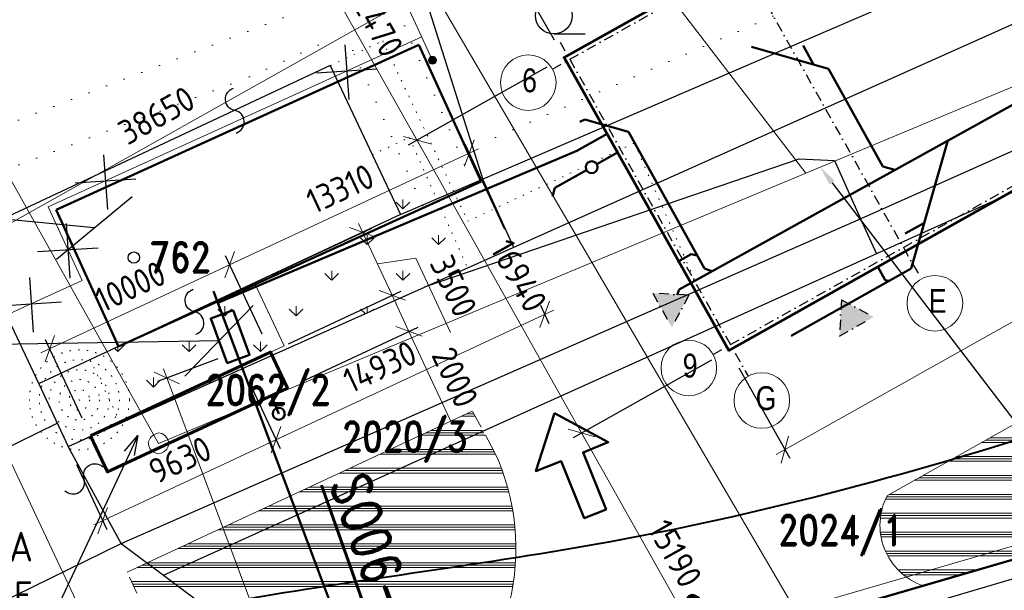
# Model space of a CAD drawing. Header units: millimetres. Extents: x 574189 to 1856771, y -1280639 to 333486.
# Tile 46 of 59: x 861875 to 911462, y 129843 to 158612. Entities that reach past the tile are written whole.
import ezdxf
from ezdxf import colors
from ezdxf.entities.mleader import LeaderData, LeaderLine
from ezdxf.lldxf.tags import DXFTag
from ezdxf.math import Vec2, Vec3

# ---------------------------------------------------------------- set-up
doc = ezdxf.new("R2010")
doc.units = ezdxf.units.MM
for name, pattern in [('DASHDOT', [0.5, 0.25, -0.125, 0, -0.125]), ('DASHED', [4.5, 3, -1.5]), ('DOT', [1.75, 0.25, -1.5]), ('DOT2', [0.875, 0.125, -0.75]), ('Tečkovaná', [4.7625, 0, -4.7625])]:
    doc.linetypes.add(name, pattern=pattern)
for name, color, linetype, lineweight in [('hranice', 3, 'Continuous', 20), ('hranice stavajici', 3, 'DOT2', 15), ('IN_C_OSA', 6, 'DASHDOT', 18), ('IN_C_TENKA', 7, 'Continuous', 18), ('IN_KOTY', 4, 'Continuous', 13), ('IN_NS_TLUSTA', 1, 'Continuous', 60), ('IN_SRAFY', 13, 'Continuous', 9), ('KJ- PLAŠKOVÁ KANALIZACE-NOVÁ', 34, 'KANALIZACE_SPLASKOVA_PODZ', 50), ('KJ-DEŠŤOVÁ-KANALIZACE', 32, 'KANALIZACE_DESTOVA_PODZ', 40), ('KJ-VODOVODNÍ PŘÍPOJKA', 172, 'VODA_PITNA_PODZ', 50), ('OstElektroNNnadz', 232, '_EL_VEDENI_NN_NADZ', 13), ('OstKanDest', 32, '626B', 13), ('OstKanSplask', 34, 'KANALIZACE_SPLASKOVA_PODZ', 13), ('OstPlynNtl', 30, '633B', 13), ('OstVodPitna', 150, '616B', 13), ('Vrstva 34', 7, 'Continuous', 0)]:
    doc.layers.add(name, color=color, linetype=linetype, lineweight=lineweight)
for name, color, linetype in [('IN_BP_BOURACI PRACE', 40, 'Continuous'), ('IN_MODUL_SYSTEM', 7, 'DASHDOT'), ('IN_TEXT', 7, 'Continuous'), ('KATASTR', 251, 'Continuous'), ('popisy', 4, 'Continuous')]:
    doc.layers.add(name, color=color, linetype=linetype)
doc.styles.add('ARIEL-CE', font='arial.ttf', dxfattribs={"width": 0.8})
doc.styles.add('iso', font='isocp.shx')
doc.styles.add('Koty', font='romand.shx', dxfattribs={"width": 0.8})
doc.styles.add('ROMAND', font='romand.shx', dxfattribs={"width": 0.85})
doc.styles.get("Standard").update_dxf_attribs({"font": 'iso.shx'})
doc.linetypes.add('616B', pattern='A,5,-2,5,-5.5,[145,stn.shx,S=0.1,R=0,X=0,Y=0],-5.5,5,-2', length=30)
doc.linetypes.add('626B', pattern='A,5,-2,5,-5.5,[150,stn.shx,S=0.1,R=0,X=0,Y=0],-5.5,5,-2', length=30)
doc.linetypes.add('633B', pattern='A,5,-2,5,-5.5,[155,stn.shx,S=0.1,R=0,X=0,Y=0],-5.5,5,-2', length=30)
doc.linetypes.add('_EL_VEDENI_NN_NADZ', pattern='A,10,-15,[109,cadkon.shx,S=5,R=0,X=0,Y=0],-50,10,-10', length=95)
doc.linetypes.add('KANALIZACE_DESTOVA_PODZ', pattern='A,35,-15,[102,cadkon.shx,S=5,R=0,X=0,Y=5],-5,[106,cadkon.shx,S=5,R=0,X=10,Y=0],30,-15', length=100)
doc.linetypes.add('KANALIZACE_SPLASKOVA_PODZ', pattern='A,35,-15,[102,cadkon.shx,S=5,R=0,X=0,Y=5],-5,[102,cadkon.shx,S=5,R=0,X=20,Y=5],30,-15', length=100)
doc.linetypes.add('OCH_PASMO_PRUM_ZAVODU', pattern='A,17.5,[134,cadkon.shx,S=5,R=0,X=0,Y=-5],17.5,-10,0,-10', length=55)
tags = doc.linetypes.add('PLYN', pattern='A,12.7,-5.08,["GAS",Standard,S=2.54,R=0,X=-2.54,Y=-1.27],-6.35', length=24.13).pattern_tags.tags
tags[6] = DXFTag(74, 10)
doc.linetypes.add('VODA_PITNA_PODZ', pattern='A,35,-15,[117,cadkon.shx,S=1.25,R=0,X=0,Y=0],-50', length=100)
doc.linetypes.add('VODOVOD_NADZ', pattern='A,10,-15,[119,cadkon.shx,S=1.25,R=0,X=0,Y=0],-50,10,-10', length=95)
doc.dimstyles.new('IP 1_100', dxfattribs={"dimscale": 100, "dimtxt": 2.5, "dimasz": 2, "dimexe": 1, "dimexo": 1, "dimgap": 1, "dimtad": 1, "dimdec": 0, "dimzin": 0, "dimdsep": 46, "dimtxsty": 'ROMAND', "dimblk": 'ARCHTICK', "dimcen": 0.09, "dimdle": 1, "dimclrd": 256, "dimclre": 256, "dimclrt": 7, "dimadec": 0, "dimazin": 0, "dimtfac": 1, "dimtdec": 0, "dimtix": 1, "dimtmove": 2, "dimatfit": 3, "dimldrblk": 'OBLIQUE', "dimfxl": 20, "dimfxlon": 1, "dimtolj": 1, "dimtzin": 0, "dimarcsym": 0})
doc.dimstyles.new('iso 500', dxfattribs={"dimtxt": 1250, "dimasz": 1000, "dimexe": 500, "dimexo": 1000, "dimgap": 500, "dimtad": 1, "dimdec": 0, "dimrnd": 10, "dimzin": 0, "dimtxsty": 'iso', "dimblk": 'OBLIQUE', "dimcen": 2.5, "dimdle": 500, "dimclrd": 256, "dimclre": 256, "dimclrt": 256, "dimadec": 0, "dimazin": 0, "dimtfac": 1, "dimtdec": 0, "dimtmove": 0, "dimatfit": 3, "dimfxl": 1, "dimlwd": -1, "dimarcsym": 0})

# ---------------------------------------------------------------- blocks, each defined once
blk = doc.blocks.new('_ArchTick')
at = {"color": 0, "linetype": 'ByBlock', "lineweight": 13, "const_width": 0.15}
blk.add_lwpolyline([(-0.5, -0.5), (0.5, 0.5)], dxfattribs=at)
blk = doc.blocks.new('Z620_2')
at = {"layer": 'Vrstva 34', "color": 32, "linetype": 'Continuous', "lineweight": 0}
for p, q in [((-0.35, 0.4), (-0.1, 0.5)), ((-0.1, 0.5), (0.1, 0.5)), ((0.1, 0.5), (0.35, 0.4)), ((-0.5, 0.1), (-0.45, 0.25)), ((-0.5, -0.1), (-0.5, 0.1)), ((-0.45, 0.25), (-0.35, 0.4)), ((0.35, 0.4), (0.45, 0.25)), ((0.45, 0.25), (0.5, 0.1)), ((0.5, 0.1), (0.5, -0.1)), ((-0.4, -0.35), (-0.5, -0.1)), ((-0.25, -0.45), (-0.4, -0.35)), ((-0.1, -0.5), (-0.25, -0.45)), ((0.25, -0.45), (0.1, -0.5)), ((0.4, -0.35), (0.25, -0.45)), ((0.5, -0.1), (0.4, -0.35)), ((0.1, -0.5), (-0.1, -0.5))]:
    blk.add_line(p, q, dxfattribs=at)
blk = doc.blocks.new('_Oblique')
at = {"layer": 'popisy', "color": 0, "lineweight": -2}
blk.add_line((-0.5, -0.5), (0.5, 0.5), dxfattribs=at)
blk = doc.blocks.new('*D23')
at = {"layer": 'DEFPOINTS', "color": 0, "transparency": 16777216}
for p in [(908733, 196890), (905084, 194838), (925885, 157845)]:
    blk.add_point(p, dxfattribs=at)
at = {"layer": 'IN_KOTY', "lineweight": -2, "transparency": 16777216}
for p, q in [((905956, 195328), (909169, 197135)), ((926757, 158335), (929969, 160142))]:
    blk.add_line(p, q, dxfattribs=at)
at = {"layer": 'IN_KOTY', "transparency": 16777216}
blk.add_line((929778, 159461), (908488, 197326), dxfattribs=at)
at = {"layer": 'IN_KOTY', "transparency": 16777216, "xscale": 1000, "yscale": 1000, "zscale": 1000}
for p, rotation in [((908733, 196890), 119.3484460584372), ((929533, 159897), 299.3484460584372)]:
    blk.add_blockref('_Oblique', p, dxfattribs=dict(at, rotation=rotation))
at = {"layer": 'IN_KOTY', "transparency": 16777216, "insert": (920114, 178945), "char_height": 1250, "attachment_point": 5, "rotation": 299.3484, "style": 'iso'}
blk.add_mtext('42440', dxfattribs=at)
blk = doc.blocks.new('*D26')
at = {"layer": 'DEFPOINTS', "color": 0, "transparency": 16777216}
for p in [(925885, 157845), (897595, 141938), (900409, 136935)]:
    blk.add_point(p, dxfattribs=at)
at = {"layer": 'IN_KOTY', "lineweight": -2, "transparency": 16777216}
for p, q in [((926375, 156974), (928943, 152406)), ((898086, 141067), (900654, 136499))]:
    blk.add_line(p, q, dxfattribs=at)
at = {"layer": 'IN_KOTY', "transparency": 16777216}
blk.add_line((929134, 153087), (899973, 136690), dxfattribs=at)
at = {"layer": 'IN_KOTY', "transparency": 16777216, "xscale": 1000, "yscale": 1000, "zscale": 1000}
for p, rotation in [((928698, 152842), 29.34844605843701), ((900409, 136935), 209.348446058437)]:
    blk.add_blockref('_Oblique', p, dxfattribs=dict(at, rotation=rotation))
at = {"layer": 'IN_KOTY', "transparency": 16777216, "insert": (914002, 145869), "char_height": 1250, "attachment_point": 5, "rotation": 29.3484, "style": 'iso'}
blk.add_mtext('32450', dxfattribs=at)
blk = doc.blocks.new('*D27')
at = {"layer": 'DEFPOINTS', "color": 0, "transparency": 16777216}
for p in [(889293, 156704), (897595, 141938), (890183, 137771)]:
    blk.add_point(p, dxfattribs=at)
at = {"layer": 'IN_KOTY', "lineweight": -2, "transparency": 16777216}
for p, q in [((888421, 156214), (881445, 152292)), ((896724, 141448), (889748, 137526))]:
    blk.add_line(p, q, dxfattribs=at)
at = {"layer": 'IN_KOTY', "transparency": 16777216}
blk.add_line((881636, 152972), (890428, 137335), dxfattribs=at)
at = {"layer": 'IN_KOTY', "transparency": 16777216, "xscale": 1000, "yscale": 1000, "zscale": 1000}
for p, rotation in [((881881, 152537), 119.348446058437), ((890183, 137771), 299.348446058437)]:
    blk.add_blockref('_Oblique', p, dxfattribs=dict(at, rotation=rotation))
at = {"layer": 'IN_KOTY', "transparency": 16777216, "insert": (887013, 145705), "char_height": 1250, "attachment_point": 5, "rotation": 299.3484, "style": 'iso'}
blk.add_mtext('16940', dxfattribs=at)
blk = doc.blocks.new('*D28')
at = {"layer": 'DEFPOINTS', "color": 0, "transparency": 16777216}
for p in [(897595, 141938), (903922, 128064), (897631, 124526)]:
    blk.add_point(p, dxfattribs=at)
at = {"layer": 'IN_KOTY', "lineweight": -2, "transparency": 16777216}
for p, q in [((896724, 141448), (889748, 137526)), ((903051, 127574), (897195, 124281))]:
    blk.add_line(p, q, dxfattribs=at)
at = {"layer": 'IN_KOTY', "transparency": 16777216}
blk.add_line((889938, 138207), (897876, 124091), dxfattribs=at)
at = {"layer": 'IN_KOTY', "transparency": 16777216, "xscale": 1000, "yscale": 1000, "zscale": 1000}
for p, rotation in [((890183, 137771), 119.348446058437), ((897631, 124526), 299.348446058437)]:
    blk.add_blockref('_Oblique', p, dxfattribs=dict(at, rotation=rotation))
at = {"layer": 'IN_KOTY', "transparency": 16777216, "insert": (894888, 131700), "char_height": 1250, "attachment_point": 5, "rotation": 299.3484, "style": 'iso'}
blk.add_mtext('15190', dxfattribs=at)
blk = doc.blocks.new('*D29')
at = {"layer": 'DEFPOINTS', "color": 0, "transparency": 16777216}
for p in [(879107, 165285), (875768, 163408), (889293, 156704)]:
    blk.add_point(p, dxfattribs=at)
at = {"layer": 'IN_KOTY', "lineweight": -2, "transparency": 16777216}
for p, q in [((878235, 164795), (875332, 163163)), ((888421, 156214), (881445, 152292))]:
    blk.add_line(p, q, dxfattribs=at)
at = {"layer": 'IN_KOTY', "transparency": 16777216}
blk.add_line((882126, 152101), (875523, 163844), dxfattribs=at)
at = {"layer": 'IN_KOTY', "transparency": 16777216, "xscale": 1000, "yscale": 1000, "zscale": 1000}
for p, rotation in [((875768, 163408), 119.348446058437), ((881881, 152537), 299.348446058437)]:
    blk.add_blockref('_Oblique', p, dxfattribs=dict(at, rotation=rotation))
at = {"layer": 'IN_KOTY', "transparency": 16777216, "insert": (879805, 158524), "char_height": 1250, "attachment_point": 5, "rotation": 299.3484, "style": 'iso'}
blk.add_mtext('12470', dxfattribs=at)
blk = doc.blocks.new('*D30')
at = {"layer": 'DEFPOINTS', "color": 0, "transparency": 16777216}
for p in [(886159, 162277), (897970, 161583), (889293, 156704)]:
    blk.add_point(p, dxfattribs=at)
at = {"layer": 'IN_KOTY', "transparency": 16777216}
blk.add_line((895272, 167401), (885724, 162032), dxfattribs=at)
at = {"layer": 'IN_KOTY', "lineweight": -2, "transparency": 16777216}
for p, q in [((897480, 162455), (894592, 167592)), ((888803, 157576), (885914, 162713))]:
    blk.add_line(p, q, dxfattribs=at)
at = {"layer": 'IN_KOTY', "transparency": 16777216, "xscale": 1000, "yscale": 1000, "zscale": 1000}
for p, rotation in [((894837, 167156), 29.34844605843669), ((886159, 162277), 209.3484460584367)]:
    blk.add_blockref('_Oblique', p, dxfattribs=dict(at, rotation=rotation))
at = {"layer": 'IN_KOTY', "transparency": 16777216, "insert": (889947, 165697), "char_height": 1250, "attachment_point": 5, "rotation": 29.3484, "style": 'iso'}
blk.add_mtext('9950', dxfattribs=at)
blk = doc.blocks.new('*D31')
at = {"layer": 'DEFPOINTS', "color": 0, "transparency": 16777216}
for p in [(889293, 156704), (852466, 143332), (853290, 141868)]:
    blk.add_point(p, dxfattribs=at)
at = {"layer": 'IN_KOTY', "lineweight": -2, "transparency": 16777216}
for p, q in [((888803, 157576), (885914, 162713)), ((852800, 142739), (852221, 143768))]:
    blk.add_line(p, q, dxfattribs=at)
at = {"layer": 'IN_KOTY', "transparency": 16777216}
blk.add_line((886595, 162522), (852031, 143087), dxfattribs=at)
at = {"layer": 'IN_KOTY', "transparency": 16777216, "xscale": 1000, "yscale": 1000, "zscale": 1000}
for p, rotation in [((886159, 162277), 29.34844605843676), ((852466, 143332), 209.3484460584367)]:
    blk.add_blockref('_Oblique', p, dxfattribs=dict(at, rotation=rotation))
at = {"layer": 'IN_KOTY', "transparency": 16777216, "insert": (868761, 153785), "char_height": 1250, "attachment_point": 5, "rotation": 29.3484, "style": 'iso'}
blk.add_mtext('38650', dxfattribs=at)
blk = doc.blocks.new('*D34')
at = {"layer": 'DEFPOINTS', "color": 0, "transparency": 16777216}
for p in [(908658, 206324), (901036, 202038), (925885, 157845)]:
    blk.add_point(p, dxfattribs=at)
at = {"layer": 'IN_KOTY', "lineweight": -2, "transparency": 16777216}
for p, q in [((901908, 202528), (909094, 206569)), ((926757, 158335), (933943, 162376))]:
    blk.add_line(p, q, dxfattribs=at)
at = {"layer": 'IN_KOTY', "transparency": 16777216}
blk.add_line((933752, 161695), (908413, 206760), dxfattribs=at)
at = {"layer": 'IN_KOTY', "transparency": 16777216, "xscale": 1000, "yscale": 1000, "zscale": 1000}
for p, rotation in [((908658, 206324), 119.3484460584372), ((933507, 162131), 299.3484460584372)]:
    blk.add_blockref('_Oblique', p, dxfattribs=dict(at, rotation=rotation))
at = {"layer": 'IN_KOTY', "transparency": 16777216, "insert": (922063, 184779), "char_height": 1250, "attachment_point": 5, "rotation": 299.3484, "style": 'iso'}
blk.add_mtext('50700', dxfattribs=at)
blk = doc.blocks.new('*D42')
at = {"layer": 'DEFPOINTS', "color": 0, "transparency": 16777216}
for p in [(872783, 141857), (869288, 140549), (883513, 113197)]:
    blk.add_point(p, dxfattribs=at)
at = {"layer": 'IN_KOTY', "lineweight": -2, "transparency": 16777216}
for p, q in [((871847, 141507), (868820, 140374)), ((882576, 112847), (879550, 111714))]:
    blk.add_line(p, q, dxfattribs=at)
at = {"layer": 'IN_KOTY', "transparency": 16777216}
blk.add_line((880193, 111421), (869113, 141017), dxfattribs=at)
at = {"layer": 'IN_KOTY', "transparency": 16777216, "xscale": 1000, "yscale": 1000, "zscale": 1000}
for p, rotation in [((869288, 140549), 110.5252653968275), ((880018, 111889), 290.5252653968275)]:
    blk.add_blockref('_Oblique', p, dxfattribs=dict(at, rotation=rotation))
at = {"layer": 'IN_KOTY', "transparency": 16777216, "insert": (875707, 126613), "char_height": 1250, "attachment_point": 5, "rotation": 290.5253, "style": 'iso'}
blk.add_mtext('30600', dxfattribs=at)
blk = doc.blocks.new('*D43')
at = {"layer": 'DEFPOINTS', "color": 0, "transparency": 16777216}
for p in [(873046, 141172), (874789, 137438), (864315, 137095)]:
    blk.add_point(p, dxfattribs=at)
at = {"layer": 'IN_KOTY', "lineweight": -2, "transparency": 16777216}
for p, q in [((873469, 140266), (875000, 136985)), ((864739, 136189), (866270, 132909))]:
    blk.add_line(p, q, dxfattribs=at)
at = {"layer": 'IN_KOTY', "transparency": 16777216}
blk.add_line((865606, 133151), (875242, 137650), dxfattribs=at)
at = {"layer": 'IN_KOTY', "transparency": 16777216, "xscale": 1000, "yscale": 1000, "zscale": 1000}
for p, rotation in [((874789, 137438), 25.02871631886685), ((866059, 133362), 205.0287163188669)]:
    blk.add_blockref('_Oblique', p, dxfattribs=dict(at, rotation=rotation))
at = {"layer": 'IN_KOTY', "transparency": 16777216, "insert": (869948, 136420), "char_height": 1250, "attachment_point": 5, "rotation": 25.0287, "style": 'iso'}
blk.add_mtext('9630', dxfattribs=at)
blk = doc.blocks.new('*D76')
at = {"layer": 'DEFPOINTS', "color": 0, "transparency": 16777216}
for p in [(872455, 146256), (874510, 141852), (865448, 137624)]:
    blk.add_point(p, dxfattribs=at)
at = {"layer": 'IN_KOTY', "transparency": 16777216}
blk.add_line((862940, 141816), (872909, 146467), dxfattribs=at)
at = {"layer": 'IN_KOTY', "lineweight": -2, "transparency": 16777216}
for p, q in [((874087, 142759), (872244, 146709)), ((865025, 138530), (863182, 142480))]:
    blk.add_line(p, q, dxfattribs=at)
at = {"layer": 'IN_KOTY', "transparency": 16777216, "xscale": 1000, "yscale": 1000, "zscale": 1000}
for p, rotation in [((872455, 146256), 25.01502088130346), ((863393, 142027), 205.0150208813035)]:
    blk.add_blockref('_Oblique', p, dxfattribs=dict(at, rotation=rotation))
at = {"layer": 'IN_KOTY', "transparency": 16777216, "insert": (867449, 145161), "char_height": 1250, "attachment_point": 5, "rotation": 25.015, "style": 'iso'}
blk.add_mtext('10000', dxfattribs=at)
blk = doc.blocks.new('*D77')
at = {"layer": 'DEFPOINTS', "color": 0, "transparency": 16777216}
for p in [(884521, 151886), (886738, 147135), (874510, 141852)]:
    blk.add_point(p, dxfattribs=at)
at = {"layer": 'IN_KOTY', "lineweight": -2, "transparency": 16777216}
for p, q in [((886315, 148041), (884310, 152339)), ((874087, 142759), (872244, 146709))]:
    blk.add_line(p, q, dxfattribs=at)
at = {"layer": 'IN_KOTY', "transparency": 16777216}
blk.add_line((872002, 146044), (884974, 152097), dxfattribs=at)
at = {"layer": 'IN_KOTY', "transparency": 16777216, "xscale": 1000, "yscale": 1000, "zscale": 1000}
for p, rotation in [((884521, 151886), 25.01502088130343), ((872455, 146256), 205.0150208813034)]:
    blk.add_blockref('_Oblique', p, dxfattribs=dict(at, rotation=rotation))
at = {"layer": 'IN_KOTY', "transparency": 16777216, "insert": (878013, 150090), "char_height": 1250, "attachment_point": 5, "rotation": 25.015, "style": 'iso'}
blk.add_mtext('13310', dxfattribs=at)
blk = doc.blocks.new('*D78')
at = {"layer": 'DEFPOINTS', "color": 0, "transparency": 16777216}
for p in [(881481, 142898), (874510, 141852), (875356, 140040)]:
    blk.add_point(p, dxfattribs=at)
at = {"layer": 'IN_KOTY', "lineweight": -2, "transparency": 16777216}
for p, q in [((875416, 142275), (881089, 144922)), ((876262, 140463), (881935, 143110))]:
    blk.add_line(p, q, dxfattribs=at)
at = {"layer": 'IN_KOTY', "transparency": 16777216}
for p, q in [((880424, 145164), (881481, 142898)), ((881481, 142898), (883662, 138225))]:
    blk.add_line(p, q, dxfattribs=at)
at = {"layer": 'IN_KOTY', "transparency": 16777216, "xscale": 1000, "yscale": 1000, "zscale": 1000}
for p, rotation in [((880636, 144711), 115.0150208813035), ((881481, 142898), 295.0150208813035)]:
    blk.add_blockref('_Oblique', p, dxfattribs=dict(at, rotation=rotation))
at = {"layer": 'IN_KOTY', "transparency": 16777216, "insert": (883803, 140584), "char_height": 1250, "attachment_point": 5, "rotation": 295.015, "style": 'iso'}
blk.add_mtext('2000', dxfattribs=at)
blk = doc.blocks.new('*D79')
at = {"layer": 'DEFPOINTS', "color": 0, "transparency": 16777216}
for p in [(879155, 147885), (873704, 145341), (874510, 141852)]:
    blk.add_point(p, dxfattribs=at)
at = {"layer": 'IN_KOTY', "transparency": 16777216}
for p, q in [((880847, 144258), (878943, 148338)), ((879895, 146298), (881832, 146581)), ((881832, 146581), (883577, 142842))]:
    blk.add_line(p, q, dxfattribs=at)
at = {"layer": 'IN_KOTY', "lineweight": -2, "transparency": 16777216}
for p, q in [((874610, 145764), (879608, 148096)), ((875416, 142275), (881089, 144922))]:
    blk.add_line(p, q, dxfattribs=at)
at = {"layer": 'IN_KOTY', "transparency": 16777216, "xscale": 1000, "yscale": 1000, "zscale": 1000}
for p, rotation in [((879155, 147885), 115.0150208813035), ((880636, 144711), 295.0150208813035)]:
    blk.add_blockref('_Oblique', p, dxfattribs=dict(at, rotation=rotation))
at = {"layer": 'IN_KOTY', "transparency": 16777216, "insert": (883724, 145187), "char_height": 1250, "attachment_point": 5, "rotation": 295.015, "style": 'iso'}
blk.add_mtext('3500', dxfattribs=at)
blk = doc.blocks.new('_OPEN30')
at = {"color": 0, "linetype": 'ByBlock'}
for p, q in [((-1, 0.268), (0, 0)), ((0, 0), (-1, -0.268)), ((0, 0), (-1, 0))]:
    blk.add_line(p, q, dxfattribs=at)
blk = doc.blocks.new('*D81')
at = {"layer": 'DEFPOINTS', "color": 0, "transparency": 16777216}
for p in [(887680, 145117), (888316, 143755), (873046, 141172)]:
    blk.add_point(p, dxfattribs=at)
at = {"layer": 'IN_KOTY', "transparency": 16777216}
blk.add_line((874336, 137227), (888769, 143966), dxfattribs=at)
at = {"layer": 'IN_KOTY', "lineweight": -2, "transparency": 16777216}
for p, q in [((888103, 144211), (888528, 143302)), ((873469, 140266), (875000, 136985))]:
    blk.add_line(p, q, dxfattribs=at)
at = {"layer": 'IN_KOTY', "transparency": 16777216, "xscale": 1000, "yscale": 1000, "zscale": 1000}
for p, rotation in [((888316, 143755), 25.02871631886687), ((874789, 137438), 205.0287163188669)]:
    blk.add_blockref('_Oblique', p, dxfattribs=dict(at, rotation=rotation))
at = {"layer": 'IN_KOTY', "transparency": 16777216, "insert": (880013, 141119), "char_height": 1250, "attachment_point": 5, "rotation": 25.0287, "style": 'iso'}
blk.add_mtext('14930', dxfattribs=at)

msp = doc.modelspace()

# ---------------------------------------------------------------- hatches: boundary and pattern name
at = {"layer": 'hranice'}
h = msp.add_hatch(dxfattribs=at)
h.set_pattern_fill('PLAST', color=5, scale=150)
h.set_pattern_definition([(0, (918171.1, 139203.3), (0, 952.5), []), (0, (918171.1, 139322.3), (0, 952.5), []), (0, (918171.1, 139441.4), (0, 952.5), [])])
h.paths.add_polyline_path([(919993.8, 141049.1), (919271.1, 142332.7), (915616.4, 140277.7), (915728.5, 139664.5), (919209.1, 134087.3, -0.180875)])
h.paths.add_polyline_path([(922337.7, 144057), (919271.1, 142332.7), (919993.8, 141049.1, -0.096216)])
h.paths.add_polyline_path([(915728.5, 139664.5), (915616.4, 140277.7), (905573.4, 134630.7, 0.4591269), (907369.1, 130075.7), (919504.1, 133614.7)])
h = msp.add_hatch(dxfattribs=at)
h.set_pattern_fill('PLAST', color=5, scale=150)
h.set_pattern_definition([(0, (-1241232, 395789.5), (0, 952.5), []), (0, (-1241232, 395908.5), (0, 952.5), []), (0, (-1241232, 396027.6), (0, 952.5), [])])
edge = h.paths.add_edge_path()
edge.add_line((880362.9, 122199.8), (882325.3, 122772.1))
edge.add_arc((875312.3, 131951.2), 11551.5, 307.38063, 385.33231)
edge.add_line((885753.1, 136893.8), (884647.3, 138860.3))
edge.add_line((884647.3, 138860.3), (867281.9, 130752))
edge.add_line((867281.9, 130752), (868921.5, 127251.4))
edge.add_arc((878816.7, 134180.4), 12079.9, 215.00109, 277.35412)
at = {"layer": 'IN_MODUL_SYSTEM', "ltscale": 2000}
h = msp.add_hatch(color=256, dxfattribs=at)
h.dxf.hatch_style = 1
h.paths.add_polyline_path([(895571, 144719.6), (893753.8, 144826.1), (894717.9, 143111.6)])
h = msp.add_hatch(color=256, dxfattribs=at)
h.dxf.hatch_style = 1
h.paths.add_polyline_path([(903263.7, 144479.9), (903157.1, 142662.8), (904871.7, 143626.8)])
at = {"layer": 'IN_SRAFY'}
h = msp.add_hatch(dxfattribs=at)
h.set_pattern_fill('GRASS', color=74, scale=100)
h.set_pattern_definition([(90, (692592, 0), (-1796.051, 1796.051), [476.25, -3115.852]), (45, (692592, 0), (-1796.05, 1796.05), [476.25, -2063.75]), (135, (692592, 0), (-1796.05, -1796.05), [476.25, -2063.75])])
h.paths.add_polyline_path([(884431.4, 146102.2), (882878.3, 149570.9), (881051.7, 148782.6), (865968.8, 141718.1, -0.288669), (867399.7, 139446.1, -0.1110326), (867157.3, 138367.8)])
h.paths.add_polyline_path([(880775.1, 152333), (879633.3, 151795.5), (881051.7, 148782.6), (882153.9, 149258.3)])
h.paths.add_polyline_path([(881490.7, 152669.9), (880775.1, 152333), (882153.9, 149258.3), (882878.3, 149570.9)])
at = {"layer": 'OstPlynNtl'}
h = msp.add_hatch(color=256, dxfattribs=at)
h.dxf.hatch_style = 1
h.paths.add_polyline_path([(882832.3, 156665.8, 0.3851704), (882576.6, 156747), (882659.6, 156565.1, 0.0501256)])
h.paths.add_polyline_path([(882832.3, 156665.8, -0.0501256), (882659.6, 156565.1), (882742.6, 156383.1, 0.2937752), (882859.6, 156565.1, 0.1327769)])
h.paths.add_polyline_path([(882659.6, 156565.1, -0.0501256), (882470.2, 156500.7, 0.4438657), (882742.6, 156383.1)])
h.paths.add_polyline_path([(882576.6, 156747, 0.2937752), (882459.6, 156565.1, 0.0821048), (882470.2, 156500.7, 0.0501256), (882659.6, 156565.1)])

# ---------------------------------------------------------------- linework, layer by layer
at = {"layer": 'hranice', "color": 5}
for p, q in [((905573.4, 134630.7), (922337.7, 144057)), ((867281.9, 130752), (884669, 138870.4))]:
    msp.add_line(p, q, dxfattribs=at)
at = {"layer": 'hranice', "color": 5, "linetype": 'DASHED', "ltscale": 300}
for p, q in [((885759.2, 136880.7), (884673.2, 138872.3)), ((868921.5, 127251.4), (867286.1, 130754))]:
    msp.add_line(p, q, dxfattribs=at)
at = {"layer": 'hranice'}
msp.add_lwpolyline([(862837.3, 140251.4), (864315.5, 137095.4), (875188.6, 142172.2), (873703.6, 145341.6), (862837.3, 140251.4)], dxfattribs=at)
at = {"layer": 'hranice', "color": 5}
for centre, radius, start, end in [((875312.3, 131951.2), 11551.5, 307.38063, 25.26049), ((908428.7, 133124.9), 3228, 152.19371, 250.83822)]:
    msp.add_arc(centre, radius, start, end, dxfattribs=at)
at = {"layer": 'hranice', "linetype": 'OCH_PASMO_PRUM_ZAVODU', "lineweight": 40, "ltscale": 100}
msp.add_spline([(775149.2, 19063.3), (781910.2, 27469.5), (784017, 42275.4), (787323.3, 57530.2), (793572.1, 67495.3), (798895.4, 81015.8), (822522.8, 109187.4), (872842.7, 129328.7), (891645.7, 132308.2), (940184.8, 147826), (987716.3, 170801.3), (1005542.4, 180716.6), (1035338, 187644.4), (1058861.8, 188547.7)], degree=3, dxfattribs=at)
at = {"layer": 'IN_BP_BOURACI PRACE', "lineweight": 50}
for p, q in [((863714.7, 149024.5), (881971.7, 157350.5)), ((881971.7, 157350.5), (885113.7, 150460.5)), ((885113.7, 150460.5), (866857.7, 142134.5)), ((863714.7, 149024.5), (866857.7, 142134.5))]:
    msp.add_line(p, q, dxfattribs=at)
at = {"layer": 'IN_C_OSA', "color": 4, "linetype": 'Continuous'}
for centre in [(887487.4, 155436.7), (907966, 144316.4), (895574.3, 141054.4), (899249.4, 139415.2)]:
    msp.add_circle(centre, 1400, dxfattribs=at)
at = {"layer": 'IN_C_TENKA', "color": 165, "lineweight": 50}
msp.add_lwpolyline([(917716.7, 240065.5), (930361.5, 216767), (911950.6, 207118.8), (921566.1, 181635.2), (932883.7, 182753.8), (938143.7, 170151.7), (923532.7, 163609.7), (934614.3, 139661.3), (925353.5, 135320.5), (880362.9, 122199.8), (857823, 114527.1), (838027.6, 108420), (827413.9, 103852), (809105.4, 90209.3), (799028.6, 69699.1), (790693, 47039.8), (766136.3, 55091.1), (747987.6, 21319.7)], dxfattribs=at)
at = {"layer": 'IN_C_TENKA', "color": 8, "lineweight": 50}
msp.add_lwpolyline([(777538.9, 13253.8), (799028.6, 69699.1), (808998, 89990.7), (827413.9, 103852), (838027.6, 108420), (883731.3, 123182.2), (923386.3, 134746.8), (926823.2, 136006.3), (933978.8, 139345.1), (957973.3, 151285.5), (989220.8, 167449), (1004036.8, 175726.2), (1015029.8, 178838.8), (1027459.6, 180798.2), (1057348.4, 179397.6)], dxfattribs=at)
at = {"layer": 'IN_C_TENKA', "color": 3, "linetype": 'DOT2', "lineweight": 20, "ltscale": 500}
for points in [[(877514.9, 156295.1), (880160.4, 157540.6), (884441.6, 148447.1), (892830, 152396.3), (896085.9, 144989.7), (866987.9, 132198.4)], [(879633.3, 151795.5), (881490.7, 152669.9), (884431.4, 146102.2), (866956.4, 138277.8), (865423.2, 141462.3)], [(866987.9, 132198.4), (864315.5, 137095.4), (862829.7, 140247.9)]]:
    msp.add_lwpolyline(points, dxfattribs=at)
at = {"layer": 'IN_C_TENKA', "color": 74, "linetype": 'DOT2', "lineweight": 20, "ltscale": 500}
for radius in [2519.2, 2019.2, 1519.2, 1019.2, 519.2, 19.2]:
    msp.add_circle((864880.6, 139446.1), radius, dxfattribs=at)
at = {"layer": 'IN_MODUL_SYSTEM', "ltscale": 2000}
for p, q in [((880403.6, 193334.8), (907279.8, 145536.7)), ((888707.7, 156122.9), (900036.9, 162493.1)), ((896794.7, 141740.6), (926430.9, 158404.7)), ((889089.2, 157484.7), (898563.3, 140635.5)), ((893753.8, 144826.1), (894717.9, 143111.6)), ((895571, 144719.6), (893753.8, 144826.1)), ((895571, 144719.6), (894717.9, 143111.6)), ((903263.7, 144479.9), (903157.1, 142662.8)), ((903263.7, 144479.9), (904871.7, 143626.8)), ((903157.1, 142662.8), (904871.7, 143626.8))]:
    msp.add_line(p, q, dxfattribs=at)
at = {"layer": 'IN_NS_TLUSTA'}
for points in [[(885472.1, 183810.7), (897970.2, 161583.4), (889292.8, 156704.3), (897595.5, 141938.5), (925885, 157845.3), (905084.3, 194838.3), (885472.1, 183810.7)], [(865448.2, 137623.9), (866293.9, 135811.5), (875355.9, 140040.1), (874510.2, 141852.5), (865448.2, 137623.9)]]:
    msp.add_lwpolyline(points, dxfattribs=at)
at = {"layer": 'IN_TEXT'}
for p, q in [((878257.7, 157347.7), (878447.5, 154592.8)), ((876820.6, 155928.1), (879876.6, 156127.7)), ((866100.6, 151803.5), (866290.4, 149048.6)), ((864663.5, 150383.9), (867719.6, 150583.5)), ((864209.6, 148337.2), (864399.4, 145582.3)), ((862772.5, 146917.6), (865828.5, 147117.2)), ((862361.6, 145606.6), (862551.4, 142851.7)), ((860924.5, 144187), (863980.6, 144386.6))]:
    msp.add_line(p, q, dxfattribs=at)
at = {"layer": 'KATASTR'}
for p, q in [((881051.7, 148782.6), (996323.5, 198532.8)), ((864315.5, 137095.4), (996323.5, 196201.5)), ((904257, 148581.6), (954444.3, 171072.9)), ((880320.5, 165973.9), (885207.8, 150552.7)), ((888773.6, 157891.5), (890346.8, 157891.5)), ((907973.7, 148147.2), (930164.4, 158159.6)), ((877514.9, 156295.1), (859289.2, 147760.4)), ((877514.9, 156295.1), (881051.7, 148782.6)), ((882420.7, 145201.9), (901124.1, 151599.6)), ((901124.1, 151599.6), (902906.9, 151514.7)), ((902906.9, 151514.7), (904227.3, 148568.3)), ((885207.8, 150552.7), (886738.1, 147135)), ((881051.7, 148782.6), (862829.7, 140247.9)), ((866987.9, 132198.4), (904257, 148581.6)), ((904227.3, 148568.3), (905018.9, 146814)), ((869110.1, 130612), (907973.7, 148147.2)), ((859289.2, 147760.4), (862836.8, 140251.1)), ((862836.8, 140251.1), (864315.5, 137095.4)), ((818948.3, 116461.7), (863764.8, 138263.8)), ((864315.4, 137095.4), (864315.5, 137095.4)), ((866987.9, 132198.4), (864315.5, 137095.4)), ((880362.9, 122199.8), (925353.5, 135320.5)), ((923766.7, 133928.7), (884077.9, 122199.8)), ((846556, 122199.8), (866987.9, 132198.4)), ((866987.9, 132198.4), (880362.9, 122199.8))]:
    msp.add_line(p, q, dxfattribs=at)
at = {"layer": 'KATASTR', "linetype": 'Tečkovaná', "lineweight": 20, "ltscale": 200}
for p, q in [((915518.7, 165653.8), (884693.1, 152176.6)), ((857372.8, 151826.8), (876859.6, 159378.3)), ((880870, 159178.4), (884691, 150329.5)), ((873448.8, 155723.2), (878249.6, 157958.4)), ((882163.1, 149237.9), (878254.8, 157953.1)), ((858264.6, 149934.5), (873448.8, 155723.2))]:
    msp.add_line(p, q, dxfattribs=at)
at = {"layer": 'KATASTR', "linetype": 'DOT'}
msp.add_line((878254.8, 157953.1), (878249.6, 157958.4), dxfattribs=at)
at = {"layer": 'KATASTR'}
for points in [[(872777.2, 152898.9, 0.7743875), (872711.8, 154033.4, -0.7812922), (872646.5, 155167)], [(870745, 142752.8, 0.7743875), (870679.7, 143887.3, -0.7812922), (870614.4, 145020.9)], [(864152.2, 134862.5, 0.7743875), (865116.7, 135463.3, -0.7812922), (866080.5, 136063.7)]]:
    msp.add_lwpolyline(points, format="xyb", dxfattribs=at)
at = {"layer": 'KATASTR', "color": 7, "lineweight": 50}
msp.add_lwpolyline([(888809.1, 138776.5), (887874.8, 135843.5), (889144.7, 136355), (890303.4, 133478.3), (890853.7, 133699.9), (891404, 133921.6), (890245.4, 136798.3), (891515.4, 137309.8)], close=True, dxfattribs=at)
at = {"layer": 'KATASTR'}
for centre, radius in [((888773.6, 158820.4), 929), ((867624.9, 146615.7), 285.6)]:
    msp.add_circle(centre, radius, dxfattribs=at)
at = {"layer": 'KJ- PLAŠKOVÁ KANALIZACE-NOVÁ'}
for p, q in [((891988.5, 151910.2), (890942.5, 151322.1)), ((890419.5, 151028), (888831.6, 150135.1)), ((888831.6, 150135.1), (888708.8, 149703))]:
    msp.add_line(p, q, dxfattribs=at)
msp.add_circle((890681, 151175), 300, dxfattribs=at)
at = {"layer": 'KJ-DEŠŤOVÁ-KANALIZACE', "lineweight": 50, "ltscale": 100}
for p, q in [((895081.4, 145016.7), (925132.9, 161674.6)), ((902616, 156130.4), (898728, 157245.3)), ((901858.3, 156347.7), (901327.8, 157304.7)), ((905343.2, 151210.4), (902616, 156130.4)), ((890091.8, 153459.4), (890332.9, 153587)), ((890332.9, 153587), (892542.9, 152953.3)), ((896363.6, 146060.7), (892542.9, 152953.3)), ((908625.3, 152524.2), (906776.1, 146075.3)), ((905343.2, 151210.4), (905944.2, 151038.1)), ((906472.8, 147829.1), (907436.2, 148377.2)), ((895001.4, 146407), (895686.9, 146787)), ((895686.9, 146787), (895997.8, 146720.5)), ((896363.6, 146060.7), (896729.2, 145930.1)), ((906776.1, 146075.3), (900730.1, 142669.9)), ((905466.8, 145486.7), (905073.3, 146192.7)), ((905466.8, 145486.7), (905650.7, 145441.4)), ((894993, 144742.9), (895081.4, 145016.7))]:
    msp.add_line(p, q, dxfattribs=at)
at = {"layer": 'KJ-DEŠŤOVÁ-KANALIZACE', "lineweight": 50, "ltscale": 50}
msp.add_line((874924.1, 138745.7), (874554.9, 139628.8), dxfattribs=at)
msp.add_circle((874924.1, 138745.7), 300, dxfattribs=at)
at = {"layer": 'KJ-VODOVODNÍ PŘÍPOJKA', "ltscale": 100}
for p, q in [((889939.1, 152005.3), (891455.6, 152858)), ((871857, 144330.8), (889939.1, 152005.3)), ((872911.2, 141515.2), (871636.8, 144919)), ((883513, 113197.5), (872911.2, 141515.2))]:
    msp.add_line(p, q, dxfattribs=at)
at = {"layer": 'KJ-VODOVODNÍ PŘÍPOJKA'}
msp.add_lwpolyline([(872622.1, 143966.5), (873452, 141714.5), (872326, 141299.6), (871496.1, 143551.6)], close=True, dxfattribs=at)
at = {"layer": 'OstElektroNNnadz', "ltscale": 100}
msp.add_line((924838.1, 135851.8), (893649.1, 126769.8), dxfattribs=at)
at = {"layer": 'OstKanDest', "ltscale": 500}
for p, q in [((868871.7, 137252.5), (1046784.5, 211641.8)), ((885304.6, 171961.9), (901460.5, 150878.6)), ((855292.2, 161462.5), (868871.7, 137252.5))]:
    msp.add_line(p, q, dxfattribs=at)
at = {"layer": 'OstKanSplask', "ltscale": 100}
msp.add_line((883017.6, 159512.2), (906087.2, 120055.5), dxfattribs=at)
at = {"layer": 'OstPlynNtl', "linetype": 'PLYN', "ltscale": 300}
for p, q in [((875842.9, 171513.1), (882576.6, 156747)), ((863317.2, 149172.9), (882120.2, 157747.9)), ((863317.2, 149172.9), (865013.3, 145454.9)), ((842205.7, 135050.9), (865013.3, 145454.9))]:
    msp.add_line(p, q, dxfattribs=at)
at = {"layer": 'OstPlynNtl'}
msp.add_circle((882659.6, 156565.1), 200, dxfattribs=at)
at = {"layer": 'OstVodPitna', "linetype": 'VODOVOD_NADZ', "ltscale": 100}
msp.add_line((856799.9, 146115.7), (883223.4, 90104.5), dxfattribs=at)

# ---------------------------------------------------------------- block references
at = {"layer": 'Vrstva 34', "color": 32, "linetype": 'Continuous', "lineweight": 0, "xscale": 999.9976885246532, "yscale": 999.9976885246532, "zscale": 999.9976885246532, "rotation": 42.64807170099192}
msp.add_blockref('Z620_2', (868871.7, 137252.5), dxfattribs=at)

# ---------------------------------------------------------------- texts
at = {"layer": 'IN_C_OSA', "color": 7, "linetype": 'Continuous', "style": 'ARIEL-CE', "width": 0.8}
for s, p in [('6', (887179.5, 154954)), ('E', (907658.1, 143833.6)), ('9', (895266.5, 140571.6)), ('G', (898941.6, 138932.5))]:
    msp.add_text(s, height=1200, dxfattribs=at).set_placement(p)
at = {"layer": 'IN_NS_TLUSTA', "insert": (879334.2, 135951.3), "char_height": 2000, "width": 40978.946, "attachment_point": 1, "rotation": 289.55097, "style": 'Koty'}
msp.add_mtext('{\\LSO06-VODOVODNÍ PŘÍPOJKA}', dxfattribs=at)
at = {"layer": 'IN_TEXT', "insert": (903354.4, 125755.8), "char_height": 2500, "width": 15598.124, "attachment_point": 1, "rotation": 17.40477, "style": 'Koty'}
msp.add_mtext('KOMUNIKACE', dxfattribs=at)
at = {"layer": 'KATASTR', "char_height": 1500, "width": 486.766, "attachment_point": 1, "style": 'Koty'}
for s, insert in [('762', (868413.6, 147382.6)), ('2062/2', (871206.6, 140697.3)), ('2020/3', (878100.9, 138340.5)), ('2024/1', (900065.1, 133627.2))]:
    msp.add_mtext(s, dxfattribs=dict(at, insert=insert))
at = {"layer": 'KATASTR', "color": 7, "lineweight": 50, "insert": (888735.1, 126778.9), "char_height": 1500, "width": 13833.422, "attachment_point": 1, "rotation": 21.90181, "style": 'Koty'}
msp.add_mtext('VJEZD DO AREÁLU', dxfattribs=at)

# ---------------------------------------------------------------- dimensions: what is measured, and where the dimension line sits
at = {"layer": 'IN_KOTY'}
for p1, p2, distance, picture, middle in [((925885, 157845.3), (901036, 202038.2), -8744.6, '*D34', (922063.4, 184779.1)), ((925885, 157845.3), (905084.3, 194838.3), -4185.5, '*D23', (920113.8, 178944.7)), ((897970.2, 161583.4), (889292.8, 156704.3), -6393.3, '*D30', (889946.6, 165697.3)), ((925885, 157845.3), (897595.5, 141938.5), 5740, '*D26', (914002.1, 145869.3)), ((889292.8, 156704.3), (897595.5, 141938.5), -8503.4, '*D27', (887012.7, 145705.1)), ((865448.2, 137623.9), (874510.2, 141852.5), 4859.1, '*D76', (867448.8, 145161)), ((874510.2, 141852.5), (875355.9, 140040.1), 6759.6, '*D78', (883802.9, 140584.1)), ((883513, 113197.5), (872783.1, 141857.4), 3731.9, '*D42', (875706.6, 126613.4)), ((864315.5, 137095.4), (873045.6, 141171.6), -4120.2, '*D43', (869947.7, 136419.6))]:
    dim = msp.add_aligned_dim(p1=p1, p2=p2, distance=distance, dimstyle='iso 500', dxfattribs=at)
    dim.commit()
    dim.dimension.update_dxf_attribs({"geometry": picture, "text_midpoint": middle})
for base, p1, p2, angle, picture, middle in [((875768, 163407.9), (889292.8, 156704.3), (879106.9, 165285.2), 119.34845, '*D29', (879805.1, 158523.7)), ((852466.4, 143332), (889292.8, 156704.3), (853289.8, 141867.6), 29.34845, '*D31', (868761.5, 153785.2)), ((879154.7, 147884.6), (874510.2, 141852.5), (873703.9, 145341), 115.01502, '*D79', (883063.1, 146603.4)), ((897630.5, 124526.5), (897595.5, 141938.5), (903922.3, 128064.3), 119.34845, '*D28', (894887.6, 131700))]:
    dim = msp.add_linear_dim(base=base, p1=p1, p2=p2, angle=angle, dimstyle='iso 500', override={"dimtmove": 1}, dxfattribs=at)
    dim.commit()
    dim.dimension.update_dxf_attribs({"geometry": picture, "text_midpoint": middle})
for base, p1, p2, angle, picture, middle in [((884521.1, 151886), (874510.2, 141852.5), (886738.1, 147135), 205.01502, '*D77', (878488.3, 149070.9)), ((888316.4, 143754.6), (873045.6, 141171.6), (887680.4, 145116.8), 205.02872, '*D81', (880488.6, 140099.7))]:
    dim = msp.add_linear_dim(base=base, p1=p1, p2=p2, angle=angle, dimstyle='iso 500', override={"dimtmove": 1}, dxfattribs=at)
    dim.commit()
    dim.dimension.update_dxf_attribs({"geometry": picture, "text_midpoint": middle, "dimtype": 160})

# ---------------------------------------------------------------- leaders
at = {"layer": 'hranice stavajici'}
ml = msp.add_multileader_mtext('Standard', dxfattribs=at)
ml.set_content('{\\H0.75x;PŘED ZAHÁJENÍM PROVÁDĚNÍ PILOT OBJEKTU SO02 NUTNO OVĚŘIT PRŮBĚH DEŠŤOVÉ KANALIZACE }', color=256, style='iso')
ml.set_leader_properties()
ml.build(insert=Vec2(0, 0))
ml.multileader.update_dxf_attribs({"text_left_attachment_type": 5, "text_right_attachment_type": 5, "arrow_head_size": 1000})
ctx = ml.context
ctx.base_point, ctx.char_height, ctx.arrow_head_size, ctx.plane_origin = Vec3(937440.6, 106457.6), 1800, 1000, Vec3(872871.6, 140313.3)
ctx.left_attachment, ctx.right_attachment = 5, 5
notes = []
notes.append((ctx, [(1, (1, 1, 0), (936342.4, 106457.6), (1, 0), 1098.2, [(0, [(902188.5, 151183)], 0, [])])]))
ctx.mtext.insert, ctx.mtext.width, ctx.mtext.defined_height, ctx.mtext.flow_direction = Vec3(937442.6, 119567.8), 20029.632, 16412.2, 5
at = {"layer": 'IN_TEXT'}
for points in [[(865628.3, 148123.6), (845824.5, 149977.7)], [(871911.1, 142425.6), (843048.8, 141951.5)]]:
    msp.add_leader(points, dimstyle='IP 1_100', override={"dimasz": 35, "dimtad": 0}, dxfattribs=at)
ml = msp.add_multileader_mtext('Standard', dxfattribs=at)
ml.set_content('PŘÍSTŘEŠEK NA KOLA\\P{\\LPRO ZAMĚSTNANCE}', color=256, style='iso')
ml.set_leader_properties()
ml.set_arrow_properties(name='OPEN30')
ml.build(insert=Vec2(0, 0))
ml.multileader.update_dxf_attribs({"text_left_attachment_type": 5, "text_right_attachment_type": 5, "dogleg_length": 500, "arrow_head_size": 1000})
ctx = ml.context
ctx.base_point, ctx.char_height, ctx.arrow_head_size, ctx.plane_origin = Vec3(843179.5, 127445.2), 1500, 1000, Vec3(834306.5, 139517.1)
ctx.left_attachment, ctx.right_attachment, ctx.text_align_type = 5, 5, 2
notes.append((ctx, [(0, (1, 1, 0), (863048.5, 127445.2), (-1, 0), 500, [(0, [(867825.9, 137654.2)], 0, [])])]))
ctx.mtext.insert, ctx.mtext.alignment, ctx.mtext.flow_direction = Vec3(862546.5, 132795.2), 3, 5
for ctx, leaders in notes:
    for number, flags, end, landing, length, lines in leaders:
        leader = LeaderData()
        leader.index, (leader.has_last_leader_line, leader.has_dogleg_vector, leader.attachment_direction) = number, flags
        leader.last_leader_point, leader.dogleg_vector, leader.dogleg_length = Vec3(end), Vec3(landing), length
        for number, points, colour, breaks in lines:
            line = LeaderLine()
            line.index, line.vertices, line.color, line.breaks = number, Vec3.list(points), colors.encode_raw_color(colour), breaks
            leader.lines.append(line)
        ctx.leaders.append(leader)

doc.saveas('drawing.dxf')
